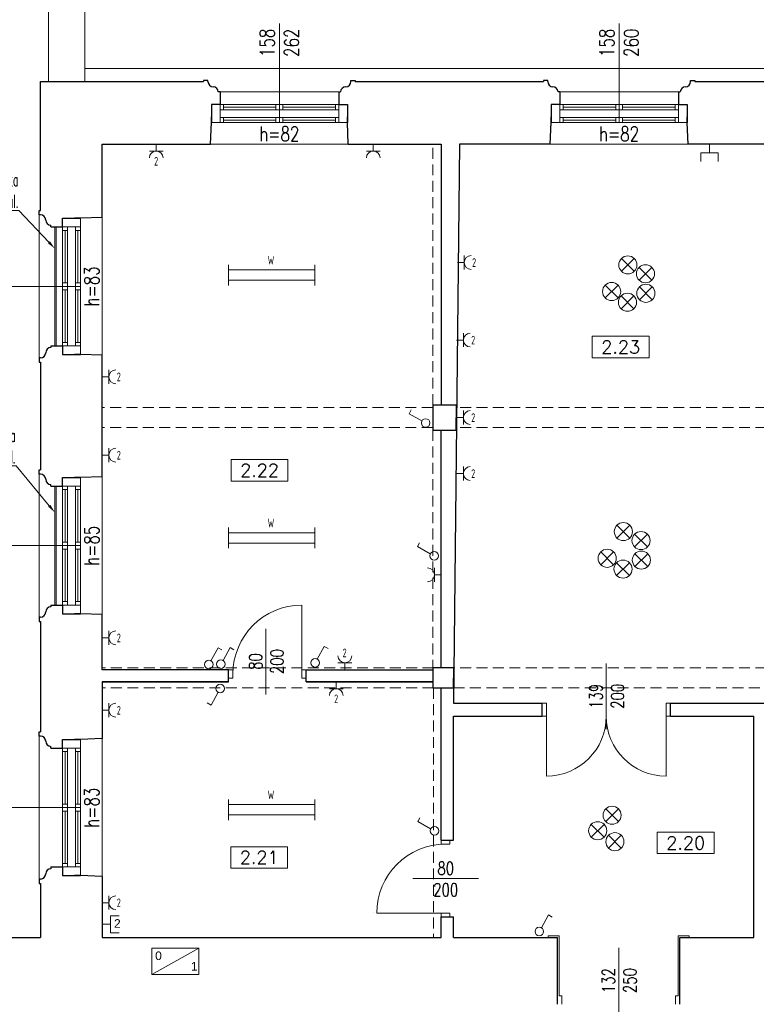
# Model space of a CAD drawing. Header units: millimetres. Extents: x 7052 to 69970, y -1719 to 15326.
# Tile 69 of 160: x 42378 to 43234, y 1477 to 2620. Entities that reach past the tile are written whole.
import ezdxf
from ezdxf import colors
from ezdxf.entities.mleader import LeaderData, LeaderLine
from ezdxf.math import Vec2, Vec3

# ---------------------------------------------------------------- set-up
doc = ezdxf.new("R2010")
doc.units = ezdxf.units.MM
doc.linetypes.add('HIDDEN', pattern=[9.525, 6.35, -3.175])
for name, color, linetype, lineweight in [('m_cienka', 7, 'Continuous', 5), ('m_elektryka', 10, 'Continuous', 5), ('m_stolarka', 7, 'Continuous', 9), ('m_tekst', 7, 'Continuous', 13), ('m_wentylacja', 7, 'Continuous', 5), ('m_widok', 7, 'Continuous', 9), ('m_ściany', 7, 'Continuous', 30)]:
    doc.layers.add(name, color=color, linetype=linetype, lineweight=lineweight)
doc.styles.add('DIM', font='dim', dxfattribs={"width": 0.75})
doc.styles.add('ROMANS', font='Romans.shx', dxfattribs={"height": 0.2})
doc.styles.get("Standard").update_dxf_attribs({"font": 'arial.ttf'})
doc.styles.add('styl1', font='simplex.shx', dxfattribs={"width": 0.75})
doc.styles.add('WYM', font='simplex.shx', dxfattribs={"width": 0.5})

# ---------------------------------------------------------------- blocks, each defined once
blk = doc.blocks.new('oświetlenie')
at = {"layer": 'm_elektryka', "color": 0}
for p, q in [((10.6, 10.6), (-10.6, -10.6)), ((-10.6, 10.6), (10.6, -10.6))]:
    blk.add_line(p, q, dxfattribs=at)
blk = doc.blocks.new('świetlówka 2')
at = {"layer": 'm_elektryka', "color": 0, "ltscale": 0.4}
for p, q in [((-100, -6), (-100, 0)), ((0, -6), (0, 0)), ((-100, -6), (0, -6)), ((-100, -12), (-100, -6)), ((0, -12), (0, -6)), ((-100, -18), (-100, -12)), ((-100, -18), (0, -18)), ((-100, -24), (-100, -18)), ((0, -18), (0, -12)), ((0, -24), (0, -18))]:
    blk.add_line(p, q, dxfattribs=at)
blk = doc.blocks.new('właczn ik pojedynczy')
at = {"layer": 'm_elektryka', "color": 0}
for p in [(-12.4, 12.7), (0, 0)]:
    blk.add_line(p, (-14.8, 8.3), dxfattribs=at)
blk.add_circle((4.4, -2.4), 5, dxfattribs=at)
blk = doc.blocks.new('gniazdo z u')
at = {"layer": 'm_elektryka', "color": 0}
for p, q in [((-20, -10), (0, -10)), ((-10, -20), (-10, -10))]:
    blk.add_line(p, q, dxfattribs=at)
blk.add_arc((-10, 0), 10, 180, 0, dxfattribs=at)
blk = doc.blocks.new('g telekomunikacyjne')
at = {"layer": 'm_elektryka', "color": 0, "ltscale": 0.4}
for p, q in [((-10, 10), (-10, 0)), ((10, 0), (-10, 0)), ((10, 10), (10, 0))]:
    blk.add_line(p, q, dxfattribs=at)
at = {"layer": 'm_elektryka', "color": 0}
blk.add_line((0, -10), (0, 0), dxfattribs=at)

msp = doc.modelspace()

# ---------------------------------------------------------------- linework, layer by layer
at = {"layer": 'm_cienka', "color": 0, "ltscale": 3}
for p, q in [((42680.1, 2500.2), (42680.1, 2615.2)), ((43074.6, 2500.2), (43074.6, 2615.2)), ((42449.1, 2310.2), (42334.1, 2310.2)), ((42449.1, 2009.2), (42334.1, 2009.2)), ((42449.1, 1705.2), (42334.1, 1705.2))]:
    msp.add_line(p, q, dxfattribs=at)
at = {"layer": 'm_cienka', "color": 0, "ltscale": 2}
for p, q in [((42611.1, 2535.8), (42749.1, 2535.8)), ((43005.6, 2535.8), (43143.6, 2535.8)), ((42600.1, 2475.2), (42760.1, 2475.2)), ((43154.6, 2475.2), (42994.6, 2475.2)), ((42401.2, 2393.2), (42401.2, 2227.2)), ((42474.1, 2390.2), (42474.1, 2230.2)), ((42401.2, 2092.2), (42401.2, 1926.2)), ((42474.1, 2089.2), (42474.1, 1929.2)), ((42664.4, 1912.7), (42664.4, 1836.6)), ((43059.6, 1872.4), (43059.6, 1796.2)), ((42401.2, 1788.2), (42401.2, 1622.2)), ((42474.1, 1785.2), (42474.1, 1625.2)), ((42911.2, 1622.7), (42835, 1622.7)), ((43074.1, 1542.3), (43074.1, 1466.2))]:
    msp.add_line(p, q, dxfattribs=at)
at = {"layer": 'm_cienka', "color": 0, "linetype": 'HIDDEN', "ltscale": 2}
for p, q in [((42858.1, 2172.4), (42858.1, 2475.2)), ((42858.1, 2169.4), (42474.1, 2169.4)), ((43264.6, 2169.4), (42885.8, 2169.4)), ((42858.1, 2146.4), (42474.1, 2146.4)), ((42858.1, 2143.4), (42858.1, 1867.2)), ((43264.6, 2146.4), (42885.6, 2146.4)), ((42859.1, 1867.2), (42474.1, 1867.2)), ((43264.6, 1867.2), (42882.6, 1867.2)), ((42859.1, 1844.2), (42474.1, 1844.2)), ((42859.1, 1844.2), (42859.1, 1554.2)), ((42882.3, 1844.2), (43264.6, 1844.2))]:
    msp.add_line(p, q, dxfattribs=at)
at = {"layer": 'm_cienka', "color": 0}
for p, q in [((43043.4, 2252.2), (43043.4, 2227.2)), ((43109.4, 2252.2), (43043.4, 2252.2)), ((43109.4, 2227.2), (43109.4, 2252.2)), ((43043.4, 2227.2), (43109.4, 2227.2)), ((42624, 2109.2), (42624, 2084.2)), ((42690, 2109.2), (42624, 2109.2)), ((42690, 2084.2), (42690, 2109.2)), ((42624, 2084.2), (42690, 2084.2)), ((43118.9, 1676.7), (43118.9, 1651.7)), ((43184.9, 1676.7), (43118.9, 1676.7)), ((43184.9, 1651.7), (43184.9, 1676.7)), ((42623.6, 1659.8), (42623.6, 1634.8)), ((42689.6, 1659.8), (42623.6, 1659.8)), ((42689.6, 1634.8), (42689.6, 1659.8)), ((43118.9, 1651.7), (43184.9, 1651.7)), ((42623.6, 1634.8), (42689.6, 1634.8))]:
    msp.add_line(p, q, dxfattribs=at)
at = {"layer": 'm_cienka', "color": 0, "ltscale": 2}
msp.add_lwpolyline([(45015.1, 1569.2), (43761.1, 1569.2), (43761.1, 2562.9), (42454, 2562.9)], dxfattribs=at)
for points in [[(42419.3, 2241.2), (42419.3, 2379.2), (42421, 2379.2), (42421, 2241.2)], [(42419.3, 1940.2), (42419.3, 2078.2), (42421, 2078.2), (42421, 1940.2)]]:
    msp.add_lwpolyline(points, close=True, dxfattribs=at)
at = {"layer": 'm_elektryka', "color": 0, "ltscale": 2}
for centre in [(43084.7, 2335.1), (43105.2, 2324.8), (43065.9, 2304.2), (43105.6, 2302.1), (43084.3, 2291.7), (43079.5, 2025.5), (43100, 2015.1), (43060.7, 1994.5), (43100.4, 1992.4), (43079.1, 1982), (43066.4, 1696.3), (43049.7, 1678.3), (43069.7, 1665.6)]:
    msp.add_circle(centre, 10.5, dxfattribs=at)
at = {"layer": 'm_stolarka', "color": 0, "ltscale": 2}
for p, q in [((42759.1, 2521.1), (42601.1, 2521.1)), ((42611.1, 2500.2), (42611.1, 2521.1)), ((42749.1, 2515.2), (42611.1, 2515.2)), ((42615.1, 2515.2), (42615.1, 2521.1)), ((42615.1, 2518.2), (42676.1, 2518.2)), ((42676.1, 2515.2), (42676.1, 2521.1)), ((42680.1, 2515.2), (42680.1, 2521.1)), ((42684.1, 2515.2), (42684.1, 2521.1)), ((42684.1, 2518.2), (42745.1, 2518.2)), ((42745.1, 2515.3), (42745.1, 2521.2)), ((42749.1, 2500.3), (42749.1, 2521.2)), ((43153.6, 2521.1), (42995.6, 2521.1)), ((43005.6, 2500.2), (43005.6, 2521.1)), ((43143.6, 2515.2), (43005.6, 2515.2)), ((43009.6, 2515.2), (43009.6, 2521.1)), ((43009.6, 2518.2), (43070.6, 2518.2)), ((43070.6, 2515.2), (43070.6, 2521.1)), ((43074.6, 2515.2), (43074.6, 2521.1)), ((43078.6, 2515.2), (43078.6, 2521.1)), ((43078.6, 2518.2), (43139.6, 2518.2)), ((43139.6, 2515.3), (43139.6, 2521.2)), ((43143.6, 2500.3), (43143.6, 2521.2)), ((42749.1, 2506.2), (42611.1, 2506.2)), ((42615.1, 2500.2), (42615.1, 2506.2)), ((42615.1, 2503.2), (42676.1, 2503.2)), ((42676.1, 2500.2), (42676.1, 2506.2)), ((42680.1, 2500.2), (42680.1, 2506.2)), ((42684.1, 2500.2), (42684.1, 2506.2)), ((42684.1, 2503.2), (42745.1, 2503.2)), ((42745.1, 2500.3), (42745.1, 2506.3)), ((43143.6, 2506.2), (43005.6, 2506.2)), ((43009.6, 2500.2), (43009.6, 2506.2)), ((43009.6, 2503.2), (43070.6, 2503.2)), ((43070.6, 2500.2), (43070.6, 2506.2)), ((43074.6, 2500.2), (43074.6, 2506.2)), ((43078.6, 2500.2), (43078.6, 2506.2)), ((43078.6, 2503.2), (43139.6, 2503.2)), ((43139.6, 2500.3), (43139.6, 2506.3)), ((42759.1, 2500.2), (42601.1, 2500.2)), ((43153.6, 2500.2), (42995.6, 2500.2)), ((42428.2, 2389.2), (42428.2, 2231.2)), ((42449.1, 2389.2), (42449.1, 2231.2)), ((42449.1, 2379.2), (42428.2, 2379.2)), ((42434.1, 2379.2), (42434.1, 2241.2)), ((42443.1, 2379.2), (42443.1, 2241.2)), ((42434.1, 2375.2), (42428.2, 2375.2)), ((42431.1, 2314.2), (42431.1, 2375.2)), ((42449.1, 2375.2), (42443.1, 2375.2)), ((42446.1, 2314.2), (42446.1, 2375.2)), ((42434.1, 2314.2), (42428.2, 2314.2)), ((42434.1, 2310.2), (42428.2, 2310.2)), ((42449.1, 2314.2), (42443.1, 2314.2)), ((42449.1, 2310.2), (42443.1, 2310.2)), ((42434.1, 2306.2), (42428.2, 2306.2)), ((42431.1, 2245.2), (42431.1, 2306.2)), ((42449.1, 2306.2), (42443.1, 2306.2)), ((42446.1, 2245.2), (42446.1, 2306.2)), ((42434.1, 2245.2), (42428.2, 2245.2)), ((42449.1, 2241.2), (42428.2, 2241.2)), ((42449.1, 2245.2), (42443.1, 2245.2)), ((42428.2, 2088.2), (42428.2, 1930.2)), ((42449.1, 2088.2), (42449.1, 1930.2)), ((42449.1, 2078.2), (42428.2, 2078.2)), ((42434.1, 2074.2), (42428.2, 2074.2)), ((42431.1, 2013.2), (42431.1, 2074.2)), ((42434.1, 2078.2), (42434.1, 1940.2)), ((42443.1, 2078.2), (42443.1, 1940.2)), ((42449.1, 2074.2), (42443.1, 2074.2)), ((42446.1, 2013.2), (42446.1, 2074.2)), ((42434.1, 2013.2), (42428.2, 2013.2)), ((42449.1, 2013.2), (42443.1, 2013.2)), ((42434.1, 2009.2), (42428.2, 2009.2)), ((42434.1, 2005.2), (42428.2, 2005.2)), ((42431.1, 1944.2), (42431.1, 2005.2)), ((42449.1, 2009.2), (42443.1, 2009.2)), ((42449.1, 2005.2), (42443.1, 2005.2)), ((42446.1, 1944.2), (42446.1, 2005.2)), ((42434.1, 1944.2), (42428.2, 1944.2)), ((42449.1, 1944.2), (42443.1, 1944.2)), ((42449.1, 1940.2), (42428.2, 1940.2)), ((42621.1, 1865.2), (42626.1, 1865.2)), ((42621.1, 1855.2), (42621.1, 1865.2)), ((42626.1, 1865.2), (42626.1, 1855.2)), ((42626.1, 1865.2), (42626.1, 1865.2)), ((42711.1, 1865.2), (42706.1, 1865.2)), ((42706.1, 1865.2), (42706.1, 1855.2)), ((42711.1, 1855.2), (42711.1, 1865.2)), ((42626.1, 1855.2), (42621.1, 1855.2)), ((42706.1, 1855.2), (42711.1, 1855.2)), ((42985.1, 1826.2), (42990.1, 1826.2)), ((42985.1, 1811.2), (42985.1, 1826.2)), ((42990.1, 1826.2), (42990.1, 1811.2)), ((43134.1, 1826.2), (43129.1, 1826.2)), ((43129.1, 1826.2), (43129.1, 1811.2)), ((43134.1, 1811.2), (43134.1, 1826.2)), ((42990.1, 1811.2), (42985.1, 1811.2)), ((42990.1, 1811.2), (42990.1, 1741.7)), ((43059.6, 1811.2), (43059.6, 1811.2)), ((43129.1, 1811.2), (43134.1, 1811.2)), ((43129.1, 1811.2), (43129.1, 1741.7)), ((42428.2, 1784.2), (42428.2, 1626.2)), ((42449.1, 1784.2), (42449.1, 1626.2)), ((42449.1, 1774.2), (42428.2, 1774.2)), ((42434.1, 1774.2), (42434.1, 1636.2)), ((42443.1, 1774.2), (42443.1, 1636.2)), ((42434.1, 1770.2), (42428.2, 1770.2)), ((42431.1, 1709.2), (42431.1, 1770.2)), ((42449.1, 1770.2), (42443.1, 1770.2)), ((42446.1, 1709.2), (42446.1, 1770.2)), ((42990.1, 1741.7), (42990.1, 1741.7)), ((43129.1, 1741.7), (43129.1, 1741.7)), ((42434.1, 1709.2), (42428.2, 1709.2)), ((42434.1, 1705.2), (42428.2, 1705.2)), ((42449.1, 1709.2), (42443.1, 1709.2)), ((42449.1, 1705.2), (42443.1, 1705.2)), ((42434.1, 1701.2), (42428.2, 1701.2)), ((42431.1, 1640.2), (42431.1, 1701.2)), ((42449.1, 1701.2), (42443.1, 1701.2)), ((42446.1, 1640.2), (42446.1, 1701.2)), ((42868.1, 1667.2), (42868.1, 1662.7)), ((42878.1, 1667.2), (42868.1, 1667.2)), ((42868.1, 1662.7), (42878.1, 1662.7)), ((42868.1, 1662.2), (42868.1, 1662.2)), ((42878.1, 1662.7), (42878.1, 1667.2)), ((42434.1, 1640.2), (42428.2, 1640.2)), ((42449.1, 1636.2), (42428.2, 1636.2)), ((42449.1, 1640.2), (42443.1, 1640.2)), ((42789.1, 1583.2), (42789.1, 1583.2)), ((42868.1, 1578.2), (42868.1, 1582.7)), ((42868.1, 1582.7), (42878.1, 1582.7)), ((42878.1, 1578.2), (42868.1, 1578.2)), ((42878.1, 1582.7), (42878.1, 1578.2)), ((43005.1, 1556.2), (42992.1, 1556.2)), ((42992.1, 1556.2), (42992.1, 1554.2)), ((43005.1, 1556.2), (43005.1, 1486.8)), ((43143.1, 1556.2), (43156.1, 1556.2)), ((43143.1, 1556.2), (43143.1, 1486.8)), ((43156.1, 1556.2), (43156.1, 1554.2)), ((43005.1, 1486.8), (43008.1, 1486.8)), ((43008.1, 1486.8), (43008.1, 1476.8)), ((43143.1, 1486.8), (43140.1, 1486.8)), ((43140.1, 1486.8), (43140.1, 1476.8))]:
    msp.add_line(p, q, dxfattribs=at)
at = {"layer": 'm_stolarka', "color": 0, "ltscale": 3}
for p, q in [((42706.1, 1860.2), (42706.1, 1940.2)), ((42873.1, 1582.7), (42793.1, 1582.7))]:
    msp.add_line(p, q, dxfattribs=at)
for centre in [(42706.1, 1860.2), (42873.1, 1582.7)]:
    msp.add_arc(centre, 80, 90, 180, dxfattribs=at)
at = {"layer": 'm_stolarka', "color": 0, "ltscale": 2}
for centre, start, end in [((42990.1, 1811.2), 270, 0), ((43129.1, 1811.2), 180, 270)]:
    msp.add_arc(centre, 69.5, start, end, dxfattribs=at)
at = {"layer": 'm_wentylacja', "color": 0, "ltscale": 2}
msp.add_line((42586.6, 1541.8), (42532.1, 1511.6), dxfattribs=at)
msp.add_line((42586.6, 1541.8), (42532.1, 1511.6), dxfattribs=at)
msp.add_lwpolyline([(42586.6, 1541.8), (42586.6, 1511.6), (42532.1, 1511.6), (42532.1, 1541.8)], close=True, dxfattribs=at)
msp.add_lwpolyline([(42586.6, 1541.8), (42586.6, 1511.6), (42532.1, 1511.6), (42532.1, 1541.8)], close=True, dxfattribs=at)
at = {"layer": 'm_widok', "color": 0, "ltscale": 2}
for p, q in [((42412, 3341.1), (42412, 2547.9)), ((42454, 3341.1), (42454, 2547.9))]:
    msp.add_line(p, q, dxfattribs=at)
at = {"layer": 'm_ściany', "color": 0, "ltscale": 2}
for p, q in [((42597.1, 2549.3), (42592.1, 2549.3)), ((42592.1, 2549.3), (42592.1, 2547.9)), ((42597.1, 2547.8), (42597.1, 2549.3)), ((42763.1, 2547.8), (42763.1, 2549.3)), ((42763.1, 2549.3), (42768.1, 2549.3)), ((42768.1, 2549.3), (42768.1, 2547.9)), ((42991.6, 2549.3), (42986.6, 2549.3)), ((42986.6, 2549.3), (42986.6, 2547.9)), ((42991.6, 2547.8), (42991.6, 2549.3)), ((43157.6, 2547.8), (43157.6, 2549.3)), ((43157.6, 2549.3), (43162.6, 2549.3)), ((43162.6, 2549.3), (43162.6, 2547.9)), ((42402.6, 2398.2), (42402.6, 2547.9)), ((42402.6, 2547.9), (42592.1, 2547.9)), ((42603.1, 2541.8), (42603.1, 2541.8)), ((42757.1, 2541.8), (42757.1, 2541.8)), ((42768.1, 2547.9), (42986.6, 2547.9)), ((42997.6, 2541.8), (42997.6, 2541.8)), ((43151.6, 2541.8), (43151.6, 2541.8)), ((43162.6, 2547.9), (43375.6, 2547.9)), ((42611.1, 2535.8), (42609.1, 2535.8)), ((42609.1, 2535.8), (42609.1, 2535.8)), ((42611.1, 2535.8), (42611.1, 2521.1)), ((42749.1, 2535.8), (42749.1, 2521.1)), ((42749.1, 2535.8), (42751.1, 2535.8)), ((42751.1, 2535.8), (42751.1, 2535.8)), ((43005.6, 2535.8), (43003.6, 2535.8)), ((43003.6, 2535.8), (43003.6, 2535.8)), ((43005.6, 2535.8), (43005.6, 2521.1)), ((43143.6, 2535.8), (43143.6, 2521.1)), ((43143.6, 2535.8), (43145.6, 2535.8)), ((43145.6, 2535.8), (43145.6, 2535.8)), ((42601.1, 2521.1), (42601.1, 2500.3)), ((42611.1, 2521.1), (42601.1, 2521.1)), ((42749.1, 2521.1), (42759.1, 2521.1)), ((42759.1, 2521.1), (42759.1, 2500.3)), ((42995.6, 2521.1), (42995.6, 2500.3)), ((43005.6, 2521.1), (42995.6, 2521.1)), ((43143.6, 2521.1), (43153.6, 2521.1)), ((43153.6, 2521.1), (43153.6, 2500.3)), ((42601.1, 2500.2), (42601.1, 2507)), ((42759.1, 2500.2), (42759.1, 2507)), ((42995.6, 2500.2), (42995.6, 2507)), ((43153.6, 2500.2), (43153.6, 2507)), ((42600.1, 2475.2), (42601.1, 2500.2)), ((42760.1, 2475.2), (42759.1, 2500.2)), ((42994.6, 2475.2), (42995.6, 2500.2)), ((43154.6, 2475.2), (43153.6, 2500.2)), ((42474.1, 2475.2), (42600.1, 2475.2)), ((42474.2, 2390.2), (42474.1, 2475.2)), ((42760.1, 2475.2), (42868.1, 2475.2)), ((42868.1, 2475.2), (42868.1, 2172.4)), ((42994.6, 2475.2), (42889.1, 2475.2)), ((43383.6, 2475.2), (43154.6, 2475.2)), ((42401.2, 2393.2), (42401.2, 2398.2)), ((42401.2, 2398.2), (42402.6, 2398.2)), ((42402.7, 2393.2), (42401.2, 2393.2)), ((42428.2, 2389.2), (42449, 2389.2)), ((42428.2, 2379.2), (42428.2, 2389.2)), ((42449.1, 2389.2), (42442.3, 2389.2)), ((42474.1, 2390.2), (42449.1, 2389.2)), ((42408.7, 2387.2), (42408.7, 2387.2)), ((42414.7, 2379.2), (42414.7, 2381.2)), ((42414.7, 2381.2), (42414.7, 2381.2)), ((42414.7, 2379.2), (42428.2, 2379.2)), ((42414.7, 2241.2), (42428.2, 2241.2)), ((42414.7, 2241.2), (42414.7, 2239.2)), ((42428.2, 2241.2), (42428.2, 2231.2)), ((42408.7, 2233.2), (42408.7, 2233.2)), ((42414.7, 2239.2), (42414.7, 2239.2)), ((42428.2, 2231.2), (42449, 2231.2)), ((42449.1, 2231.2), (42442.3, 2231.2)), ((42474.1, 2230.2), (42449.1, 2231.2)), ((42474.1, 2089.2), (42474.1, 2230.2)), ((42402.7, 2227.2), (42401.2, 2227.2)), ((42401.2, 2227.2), (42401.2, 2222.2)), ((42401.2, 2222.2), (42402.6, 2222.2)), ((42402.6, 2222.2), (42402.6, 2097.2)), ((42868.1, 1867.2), (42868.1, 2143.4)), ((42401.2, 2092.2), (42401.2, 2097.2)), ((42401.2, 2097.2), (42402.6, 2097.2)), ((42402.7, 2092.2), (42401.2, 2092.2)), ((42408.7, 2086.2), (42408.7, 2086.2)), ((42414.7, 2078.2), (42414.7, 2080.2)), ((42414.7, 2080.2), (42414.7, 2080.2)), ((42428.2, 2088.2), (42449, 2088.2)), ((42428.2, 2078.2), (42428.2, 2088.2)), ((42449.1, 2088.2), (42442.3, 2088.2)), ((42474.1, 2089.2), (42449.1, 2088.2)), ((42414.7, 2078.2), (42428.2, 2078.2)), ((42408.7, 1932.2), (42408.7, 1932.2)), ((42414.7, 1940.2), (42428.2, 1940.2)), ((42414.7, 1940.2), (42414.7, 1938.2)), ((42414.7, 1938.2), (42414.7, 1938.2)), ((42428.2, 1940.2), (42428.2, 1930.2)), ((42402.7, 1926.2), (42401.2, 1926.2)), ((42401.2, 1926.2), (42401.2, 1921.2)), ((42401.2, 1921.2), (42402.6, 1921.2)), ((42402.6, 1921.2), (42402.6, 1793.2)), ((42428.2, 1930.2), (42449, 1930.2)), ((42449.1, 1930.2), (42442.3, 1930.2)), ((42474.1, 1929.2), (42449.1, 1930.2)), ((42474.1, 1865.2), (42474.1, 1929.2)), ((42621.1, 1865.2), (42474.1, 1865.2)), ((42621.1, 1851.2), (42621.1, 1865.2)), ((42711.1, 1851.2), (42711.1, 1865.2)), ((42711.1, 1865.2), (42859.1, 1865.2)), ((42474.1, 1851.2), (42621.1, 1851.2)), ((42621.1, 1851.2), (42474.1, 1851.2)), ((42474.1, 1851.2), (42474.1, 1785.2)), ((42711.1, 1851.2), (42858.1, 1851.2)), ((42858.1, 1851.2), (42711.1, 1851.2)), ((42868.1, 1667.2), (42868.1, 1844.2)), ((42882.1, 1826.2), (42985.1, 1826.2)), ((42985.1, 1811.2), (42985.1, 1826.2)), ((43134.1, 1826.2), (43246.1, 1826.2)), ((43134.1, 1811.2), (43134.1, 1826.2)), ((42882.1, 1667.2), (42882.1, 1811.2)), ((42882.1, 1811.2), (42985.1, 1811.2)), ((43134.1, 1811.2), (43231.1, 1811.2)), ((43231.1, 1554.2), (43231.1, 1811.2)), ((42401.2, 1788.2), (42401.2, 1793.2)), ((42401.2, 1793.2), (42402.6, 1793.2)), ((42402.7, 1788.2), (42401.2, 1788.2)), ((42428.2, 1784.2), (42449, 1784.2)), ((42428.2, 1774.2), (42428.2, 1784.2)), ((42449.1, 1784.2), (42442.3, 1784.2)), ((42474.1, 1785.2), (42449.1, 1784.2)), ((42408.7, 1782.2), (42408.7, 1782.2)), ((42414.7, 1774.2), (42414.7, 1776.2)), ((42414.7, 1776.2), (42414.7, 1776.2)), ((42414.7, 1774.2), (42428.2, 1774.2)), ((42868.1, 1667.2), (42882.1, 1667.2)), ((42414.7, 1636.2), (42428.2, 1636.2)), ((42414.7, 1636.2), (42414.7, 1634.2)), ((42428.2, 1636.2), (42428.2, 1626.2)), ((42408.7, 1628.2), (42408.7, 1628.2)), ((42414.7, 1634.2), (42414.7, 1634.2)), ((42428.2, 1626.2), (42449, 1626.2)), ((42449.1, 1626.2), (42442.3, 1626.2)), ((42474.1, 1625.2), (42449.1, 1626.2)), ((42474.1, 1625.2), (42474.1, 1554.2)), ((42402.7, 1622.2), (42401.2, 1622.2)), ((42401.2, 1622.2), (42401.2, 1617.2)), ((42401.2, 1617.2), (42402.6, 1617.2)), ((42402.6, 1617.2), (42402.6, 1554.2)), ((42868.1, 1554.2), (42868.1, 1578.2)), ((42868.1, 1578.2), (42882.1, 1578.2)), ((42882.1, 1554.2), (42882.1, 1578.2)), ((42315.1, 1554.2), (42402.6, 1554.2)), ((42474.1, 1554.2), (42868.1, 1554.2)), ((42882.1, 1554.2), (43003.1, 1554.2)), ((43003.1, 1476.8), (43003.1, 1554.2)), ((43145.1, 1476.8), (43145.1, 1554.2)), ((43145.1, 1554.2), (43231.1, 1554.2))]:
    msp.add_line(p, q, dxfattribs=at)
at = {"layer": 'm_ściany', "color": 0, "ltscale": 3}
msp.add_line((42889.1, 2475.2), (42882.1, 1826.2), dxfattribs=at)
at = {"layer": 'm_ściany', "color": 0, "ltscale": 2}
for points in [[(42858.1, 2143.4), (42885.5, 2143.4), (42885.8, 2172.4), (42858.1, 2172.4)], [(42858.1, 1844.2), (42882.3, 1844.2), (42882.6, 1867.2), (42858.1, 1867.2)]]:
    msp.add_lwpolyline(points, close=True, dxfattribs=at)
for centre, start, end in [((42603.1, 2547.8), 180, 270), ((42603.1, 2535.8), 0, 90), ((42757.1, 2535.8), 90, 180), ((42757.1, 2547.8), 270, 0), ((42997.6, 2547.8), 180, 270), ((42997.6, 2535.8), 0, 90), ((43151.6, 2535.8), 90, 180), ((43151.6, 2547.8), 270, 0), ((42402.7, 2387.2), 0, 90), ((42414.7, 2387.2), 180, 270), ((42402.7, 2233.2), 270, 0), ((42414.7, 2233.2), 90, 180), ((42402.7, 2086.2), 0, 90), ((42414.7, 2086.2), 180, 270), ((42402.7, 1932.2), 270, 0), ((42414.7, 1932.2), 90, 180), ((42402.7, 1782.2), 0, 90), ((42414.7, 1782.2), 180, 270), ((42402.7, 1628.2), 270, 0), ((42414.7, 1628.2), 90, 180)]:
    msp.add_arc(centre, 6, start, end, dxfattribs=at)

# ---------------------------------------------------------------- block references
at = {"layer": 'm_elektryka', "color": 0, "yscale": 0.8, "zscale": 0.8}
for p, xscale, rotation in [((42545.1, 2459.2), -0.8, 180), ((42797.1, 2459.2), -0.8, 180), ((42902.7, 2329.9), 0.8, 270), ((42901.7, 2239.9), 0.8, 270), ((42490.1, 2197.2), 0.8, 270), ((42901.7, 2149.9), 0.8, 270), ((42490.1, 2106.2), 0.8, 270), ((42901.7, 2084.9), 0.8, 270), ((42852.1, 1983.3), 0.8, 90), ((42490.1, 1894.2), 0.8, 270), ((42754.1, 1835.2), -0.8, 180), ((42490.1, 1810.2), 0.8, 270), ((42490.1, 1586.7), 0.8, 270)]:
    msp.add_blockref('gniazdo z u', p, dxfattribs=dict(at, xscale=xscale, rotation=rotation))
at = {"layer": 'm_elektryka', "color": 0}
for name, p, rotation in [('g telekomunikacyjne', (43179.6, 2465.2), 180), ('świetlówka 2', (42621.1, 2311.2), 180), ('świetlówka 2', (42621.1, 2006.2), 180), ('właczn ik pojedynczy', (42600.6, 1875.7), 270), ('właczn ik pojedynczy', (42614.6, 1876), 270), ('właczn ik pojedynczy', (42723.9, 1877.5), 270), ('właczn ik pojedynczy', (42609, 1839), 90), ('świetlówka 2', (42621.1, 1690.7), 180), ('g telekomunikacyjne', (42484.1, 1569.7), 270), ('właczn ik pojedynczy', (42984.3, 1565.7), 270)]:
    msp.add_blockref(name, p, dxfattribs=dict(at, rotation=rotation))
for name, p, xscale, yscale, zscale in [('oświetlenie', (43084.7, 2335.1), 0.7, 0.7, 0.7), ('oświetlenie', (43105.2, 2324.8), 0.7, 0.7, 0.7), ('oświetlenie', (43065.9, 2304.2), 0.7, 0.7, 0.7), ('oświetlenie', (43105.6, 2302.1), 0.7, 0.7, 0.7), ('oświetlenie', (43084.3, 2291.7), 0.7, 0.7, 0.7), ('oświetlenie', (43079.5, 2025.5), 0.7, 0.7, 0.7), ('oświetlenie', (43100, 2015.1), 0.7, 0.7, 0.7), ('oświetlenie', (43060.7, 1994.5), 0.7, 0.7, 0.7), ('oświetlenie', (43079.1, 1982), 0.7, 0.7, 0.7), ('oświetlenie', (43100.4, 1992.4), 0.7, 0.7, 0.7), ('gniazdo z u', (42764.1, 1881.2), 0.8, 0.8, 0.8), ('oświetlenie', (43066.4, 1696.3), 0.7, 0.7, 0.7), ('oświetlenie', (43049.7, 1678.3), 0.7, 0.7, 0.7), ('oświetlenie', (43069.7, 1665.6), 0.7, 0.7, 0.7)]:
    msp.add_blockref(name, p, dxfattribs=dict(at, xscale=xscale, yscale=yscale, zscale=zscale))
for p in [(42845.5, 2154), (42855.3, 1999.8), (42855.7, 1680.6)]:
    msp.add_blockref('właczn ik pojedynczy', p, dxfattribs=at)

# ---------------------------------------------------------------- texts
at = {"layer": 'm_elektryka', "color": 0, "char_height": 10, "attachment_point": 1, "style": 'DIM'}
for s, insert in [('2', (42534.6, 2460.4)), ('W', (42666.4, 2345.5)), ('2', (42903.8, 2342.8)), ('2', (42902.8, 2252.8)), ('2', (42491.2, 2210.1)), ('2', (42902.8, 2162.8)), ('2', (42491.2, 2119.1)), ('2', (42902.8, 2097.8)), ('W', (42666.4, 2040.5)), ('2', (42491.2, 1907.1)), ('2', (42753.4, 1889.7)), ('2', (42743.6, 1836.4)), ('2', (42491.2, 1823.1)), ('W', (42666.4, 1725)), ('2', (42491.2, 1599.6))]:
    msp.add_mtext_dynamic_manual_height_columns(s, width=54.427, gutter_width=75, heights=[0], dxfattribs=dict(at, insert=insert))
at = {"layer": 'm_elektryka', "color": 0, "insert": (42488, 1575.6), "char_height": 10, "attachment_point": 1}
msp.add_mtext_dynamic_manual_height_columns('2', width=54.427, gutter_width=75, heights=[0], dxfattribs=at)
at = {"layer": 'm_tekst', "color": 0, "ltscale": 3, "attachment_point": 5, "rotation": 90, "style": 'styl1'}
for s, width, insert, char_height in [('158\\P262', 67.252, (42680.1, 2592.9), 17), ('158\\P260', 67.252, (43074.6, 2592.9), 17), ('h=83', 67.252, (42462.1, 2310.1), 17), ('h=85', 67.252, (42462.1, 2009.1), 17), ('80\\P200', 53.057, (42664.9, 1874.7), 15), ('139\\P200', 53.057, (43060.2, 1834.4), 15), ('h=83', 67.252, (42462.1, 1705.1), 17), ('132\\P250', 53.057, (43074.7, 1504.4), 15)]:
    msp.add_mtext_dynamic_manual_height_columns(s, width=width, gutter_width=350, heights=[0], dxfattribs=dict(at, insert=insert, char_height=char_height))
at = {"layer": 'm_tekst', "color": 0, "ltscale": 3, "attachment_point": 5, "style": 'styl1'}
for s, width, insert, char_height in [('h=82', 67.252, (42680, 2487.2), 17), ('h=82', 67.252, (43074.5, 2487.2), 17), ('80\\P200', 53.057, (42873.2, 1622.2), 15)]:
    msp.add_mtext_dynamic_manual_height_columns(s, width=width, gutter_width=350, heights=[0], dxfattribs=dict(at, insert=insert, char_height=char_height))
at = {"layer": 'm_tekst', "color": 0, "char_height": 15, "attachment_point": 5, "style": 'ROMANS'}
for s, insert in [('2.23', (43076.4, 2239.7)), ('2.22', (42657, 2096.7)), ('2.20', (43151.9, 1664.2)), ('2.21', (42656.6, 1647.3))]:
    msp.add_mtext_dynamic_manual_height_columns(s, width=50, gutter_width=1, heights=[0], dxfattribs=dict(at, insert=insert))
at = {"layer": 'm_wentylacja', "ltscale": 2, "char_height": 10, "width": 70.617, "attachment_point": 1}
for s, insert in [('0', (42535.8, 1538.2)), ('1', (42577.4, 1526))]:
    msp.add_mtext(s, dxfattribs=dict(at, insert=insert))

# ---------------------------------------------------------------- leaders
at = {"layer": 'm_cienka', "color": 0, "ltscale": 3}
ml = msp.add_multileader_mtext('Standard', dxfattribs=at)
ml.set_content('krata\\Pstal.', color=7, style='WYM')
ml.set_leader_properties(color=256, linetype='ByLayer', lineweight=-1)
ml.build(insert=Vec2(0, 0))
ml.multileader.update_dxf_attribs({"text_left_attachment_type": 5, "text_right_attachment_type": 5, "dogleg_length": 0.36, "arrow_head_size": 10})
ctx = ml.context
ctx.base_point, ctx.char_height, ctx.arrow_head_size, ctx.landing_gap_size, ctx.plane_origin = Vec3(42350.1, 2398.4), 15, 10, 0.09, Vec3(42419.3, 2354.1)
ctx.left_attachment, ctx.right_attachment, ctx.text_align_type = 5, 5, 2
notes = []
notes.append((ctx, [(0, (1, 1, 0), (42377.4, 2398.4), (-1, 0), 0.36, [(0, [(42419.3, 2354.1)], 0, [])])]))
ctx.mtext.insert, ctx.mtext.alignment, ctx.mtext.flow_direction = Vec3(42377, 2441.4), 3, 5
ml = msp.add_multileader_mtext('Standard', dxfattribs=at)
ml.set_content('krata\\Pstal.', color=7, style='WYM')
ml.set_leader_properties(color=256, linetype='ByLayer', lineweight=-1)
ml.build(insert=Vec2(0, 0))
ml.multileader.update_dxf_attribs({"text_left_attachment_type": 5, "text_right_attachment_type": 5, "dogleg_length": 0.36, "arrow_head_size": 10})
ctx = ml.context
ctx.base_point, ctx.char_height, ctx.arrow_head_size, ctx.landing_gap_size, ctx.plane_origin = Vec3(42346.9, 2101.8), 15, 10, 0.09, Vec3(42419.3, 2047.8)
ctx.left_attachment, ctx.right_attachment, ctx.text_align_type = 5, 5, 2
notes.append((ctx, [(0, (1, 1, 0), (42374.2, 2101.8), (-1, 0), 0.36, [(0, [(42419.3, 2047.8)], 0, [])])]))
ctx.mtext.insert, ctx.mtext.alignment, ctx.mtext.flow_direction = Vec3(42373.8, 2144.8), 3, 5
for ctx, leaders in notes:
    for number, flags, end, landing, length, lines in leaders:
        leader = LeaderData()
        leader.index, (leader.has_last_leader_line, leader.has_dogleg_vector, leader.attachment_direction) = number, flags
        leader.last_leader_point, leader.dogleg_vector, leader.dogleg_length = Vec3(end), Vec3(landing), length
        for number, points, colour, breaks in lines:
            line = LeaderLine()
            line.index, line.vertices, line.color, line.breaks = number, Vec3.list(points), colors.encode_raw_color(colour), breaks
            leader.lines.append(line)
        ctx.leaders.append(leader)

doc.saveas('drawing.dxf')
